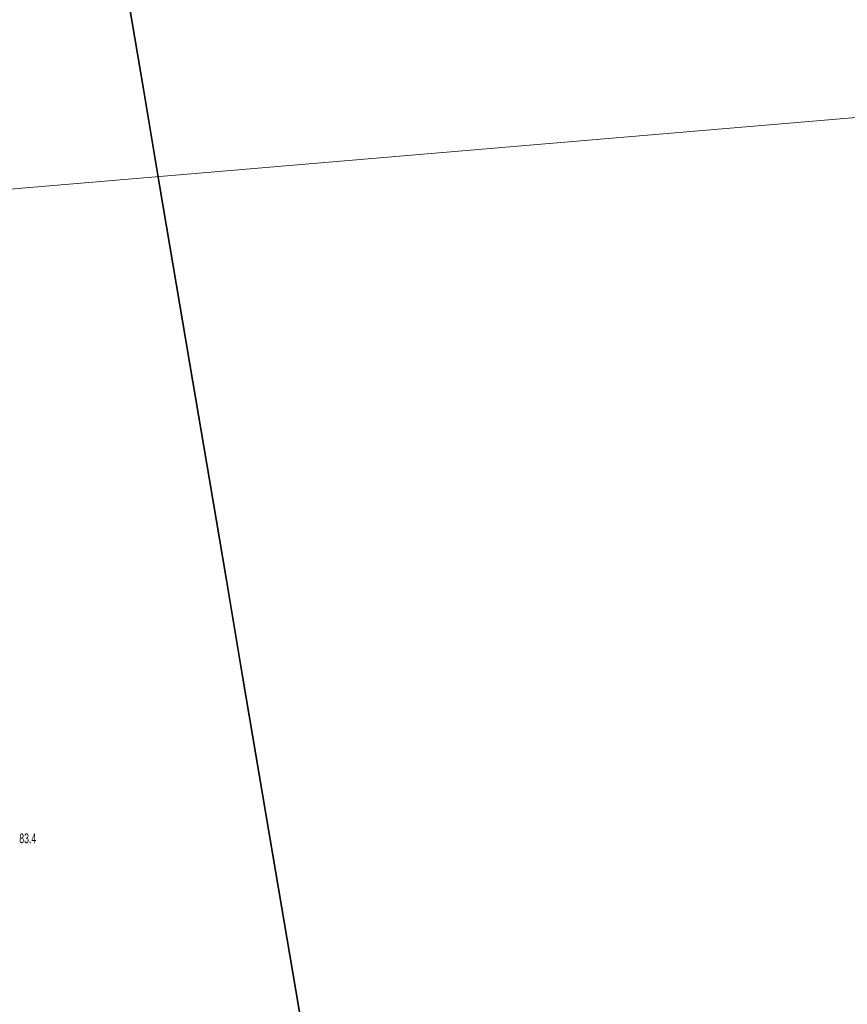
# Model space of a CAD drawing. Header units: metres. Extents: x 6524698 to 6533081, y 5883213 to 5896811.
# Tile 44 of 167: x 6528872 to 6528935, y 5888445 to 5888521. Entities that reach past the tile are written whole.
import ezdxf

# ---------------------------------------------------------------- set-up
doc = ezdxf.new("R2010")
doc.units = ezdxf.units.M
doc.header["$MEASUREMENT"] = 0
doc.linetypes.add('mapa zasadnicza$0$219-500', pattern=[0])
for name, color, linetype in [('mapa zasadnicza$0$000 Inne (niezydentyfikowane)', 7, 'Continuous'), ('mapa zasadnicza$0$219-działka ewidencyjna', 7, 'Continuous'), ('mapa zasadnicza$0$pikieta naturalna-Atr2', 7, 'Continuous')]:
    doc.layers.add(name, color=color, linetype=linetype)
doc.styles.add('mapa zasadnicza$0$STANDARD', font='Working1250', dxfattribs={"width": 0.75})

msp = doc.modelspace()

# ---------------------------------------------------------------- linework, layer by layer
at = {"layer": 'mapa zasadnicza$0$000 Inne (niezydentyfikowane)', "color": 7, "linetype": 'Continuous', "lineweight": 35, "flags": 128}
msp.add_lwpolyline([(6528879.943, 5888523.291), (6528881.221, 5888515.728), (6528882.499, 5888508.166), (6528883.777, 5888500.603), (6528885.055, 5888493.041), (6528886.333, 5888485.478), (6528887.611, 5888477.915), (6528888.889, 5888470.353), (6528890.167, 5888462.79), (6528891.445, 5888455.228), (6528892.723, 5888447.665), (6528894.001, 5888440.102)], dxfattribs=at)
at = {"layer": 'mapa zasadnicza$0$219-działka ewidencyjna', "color": 7, "linetype": 'mapa zasadnicza$0$219-500', "lineweight": 18, "flags": 128}
msp.add_lwpolyline([(6528801.88, 5888502.02), (6529056.7, 5888523.62)], dxfattribs=at)

# ---------------------------------------------------------------- texts
at = {"layer": 'mapa zasadnicza$0$pikieta naturalna-Atr2', "color": 7, "style": 'mapa zasadnicza$0$STANDARD', "width": 0.667}
msp.add_text('83.4', height=0.75, dxfattribs=at).set_placement((6528871.69, 5888457.5))

doc.saveas('drawing.dxf')
